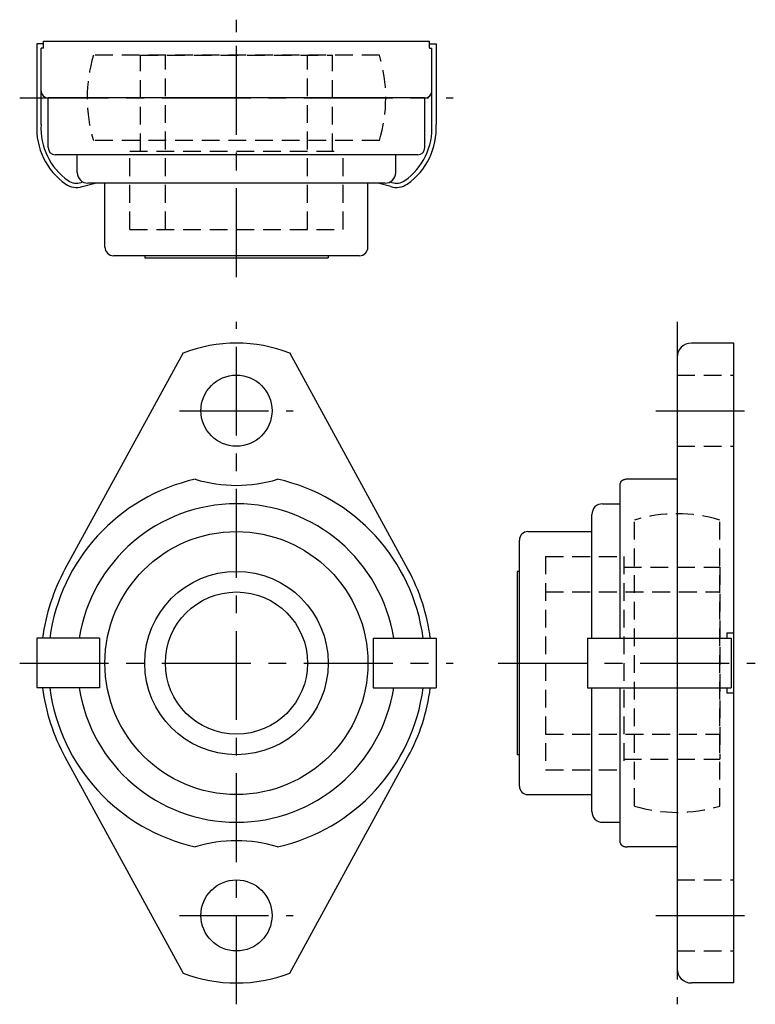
# Model space of a CAD drawing. Extents: x -31 to 73, y -48 to 91.
import ezdxf

# ---------------------------------------------------------------- set-up
doc = ezdxf.new("R2010")
doc.units = 0
doc.header["$LTSCALE"] = 10
doc.linetypes.add('CENTER', pattern=[2, 1.25, -0.25, 0.25, -0.25])
doc.linetypes.add('HIDDEN', pattern=[0.375, 0.25, -0.125])
doc.layers.get('0').update_dxf_attribs({"linetype": 'CONTINUOUS'})
doc.layers.add('CENTER', color=1, linetype='CENTER')
doc.layers.add('HIDDEN', color=3, linetype='HIDDEN')

msp = doc.modelspace()

# ---------------------------------------------------------------- linework, layer by layer
for p, q in [((-27.17, 87.5), (27.17, 87.5)), ((-27.17, 86.5), (-27.17, 87.5)), ((27.17, 86.5), (27.17, 87.5)), ((-27.17, 86.5), (-27.5, 86.5)), ((27.17, 86.5), (27.5, 86.5)), ((26.5, 79.5), (-26.5, 79.5)), ((-26.5, 72.5), (-26.5, 79.5)), ((26.5, 72.5), (26.5, 79.5)), ((25.5, 71.5), (-25.5, 71.5)), ((-22.4, 69), (-22.4, 71.5)), ((22.4, 69), (22.4, 71.5)), ((20.9, 67.5), (-20.9, 67.5)), ((-18.5, 58.5), (-18.5, 67.5)), ((18.5, 58.5), (18.5, 67.5)), ((17.3, 57.3), (-17.3, 57.3)), ((-12.9, 57.3), (-12.9, 57)), ((-12.9, 57), (12.9, 57)), ((12.9, 57.3), (12.9, 57)), ((70, 45), (64, 45)), ((70, -45), (70, 45)), ((-7.5, 43.62), (-24.13, 13.19)), ((24.13, 13.19), (7.5, 43.62)), ((62, 43), (62, 3.5)), ((54, 3.5), (54, 25.28)), ((62, 25.86), (55, 25.86)), ((51.5, 22.4), (54, 22.4)), ((50, 3.5), (50, 20.9)), ((41, 18.5), (50, 18.5)), ((39.8, -17.3), (39.8, 17.3)), ((39.5, 12.9), (39.5, -12.9)), ((39.8, 12.9), (39.5, 12.9)), ((69, 4.25), (69.5, 4.25)), ((69, 4.25), (69, 3.5)), ((-28.1, 3.5), (-28.1, -3.5)), ((-19.25, 3.5), (-28.1, 3.5)), ((-19.25, 3.5), (-19.25, -3.5)), ((19.25, 3.5), (28.1, 3.5)), ((19.25, 3.5), (19.25, -3.5)), ((28.1, 3.5), (28.1, -3.5)), ((49.4, 3.5), (49.4, -3.5)), ((49.4, 3.5), (69.6, 3.5)), ((69.6, 3.5), (69.6, -3.5)), ((-19.25, -3.5), (-28.1, -3.5)), ((19.25, -3.5), (28.1, -3.5)), ((49.4, -3.5), (69.6, -3.5)), ((50, -20.9), (50, -3.5)), ((54, -25.28), (54, -3.5)), ((62, -3.5), (62, -43)), ((69, -3.5), (69, -4.25)), ((69.5, -4.25), (69, -4.25)), ((-24.13, -13.19), (-7.5, -43.62)), ((7.5, -43.62), (24.13, -13.19)), ((39.8, -12.9), (39.5, -12.9)), ((41, -18.5), (50, -18.5)), ((51.5, -22.4), (54, -22.4)), ((62, -25.86), (55, -25.86)), ((70, -45), (64, -45))]:
    msp.add_line(p, q)
at = {"linetype": 'CONTINUOUS'}
for p, q in [((-27.17, 87.1), (-28.1, 87.1)), ((-28.1, 87.1), (-28.1, 75.76)), ((-27.5, 75.76), (-27.5, 86.5)), ((27.17, 87.1), (28.1, 87.1)), ((27.5, 75.76), (27.5, 86.5)), ((28.1, 87.1), (28.1, 75.76)), ((-21.86, 67.6), (-21.6, 67.67)), ((-21.7, 67.02), (-19.89, 67.5)), ((21.7, 67.02), (19.89, 67.5)), ((21.86, 67.6), (21.6, 67.67))]:
    msp.add_line(p, q, dxfattribs=at)
for points in [[(55, 25.86), (54.92, 25.86), (54.83, 25.85), (54.75, 25.84), (54.67, 25.83), (54.6, 25.81), (54.53, 25.79), (54.47, 25.77), (54.41, 25.75), (54.36, 25.72), (54.31, 25.7), (54.26, 25.67), (54.22, 25.64), (54.17, 25.6), (54.14, 25.57), (54.1, 25.53), (54.08, 25.5), (54.05, 25.46), (54.04, 25.43), (54.02, 25.4), (54.01, 25.37), (54.01, 25.35), (54, 25.32), (54, 25.3), (54, 25.28)], [(69.5, 4.25), (69.52, 4.25), (69.54, 4.25), (69.56, 4.25), (69.58, 4.25), (69.6, 4.25), (69.63, 4.25), (69.65, 4.25), (69.67, 4.25), (69.69, 4.25), (69.71, 4.25), (69.73, 4.25), (69.75, 4.25), (69.77, 4.25), (69.79, 4.25), (69.81, 4.25), (69.83, 4.25), (69.86, 4.25), (69.88, 4.25), (69.9, 4.25), (69.92, 4.25), (69.94, 4.25), (69.96, 4.25), (69.98, 4.25), (70, 4.25)], [(70, -4.25), (69.98, -4.25), (69.96, -4.25), (69.94, -4.25), (69.92, -4.25), (69.9, -4.25), (69.88, -4.25), (69.86, -4.25), (69.83, -4.25), (69.81, -4.25), (69.79, -4.25), (69.77, -4.25), (69.75, -4.25), (69.73, -4.25), (69.71, -4.25), (69.69, -4.25), (69.67, -4.25), (69.65, -4.25), (69.63, -4.25), (69.6, -4.25), (69.58, -4.25), (69.56, -4.25), (69.54, -4.25), (69.52, -4.25), (69.5, -4.25)], [(54, -25.28), (54, -25.31), (54.01, -25.35), (54.02, -25.38), (54.03, -25.42), (54.05, -25.45), (54.07, -25.49), (54.1, -25.52), (54.13, -25.56), (54.16, -25.59), (54.2, -25.62), (54.23, -25.65), (54.28, -25.68), (54.32, -25.7), (54.36, -25.72), (54.41, -25.74), (54.46, -25.76), (54.51, -25.78), (54.56, -25.8), (54.62, -25.81), (54.68, -25.83), (54.75, -25.84), (54.83, -25.85), (54.91, -25.86), (55, -25.86)]]:
    msp.add_lwpolyline(points)
for centre, radius in [((0, 35.5), 5), ((0, 0), 18.5), ((0, 0), 12.9), ((0, 0), 10), ((0, -35.5), 5)]:
    msp.add_circle(centre, radius)
for centre, radius, start, end in [((-26.5, 80.5), 1, 180, 270), ((26.5, 80.5), 1, 270, 0), ((-25.5, 72.5), 1, 180, 270), ((25.5, 72.5), 1, 270, 0), ((-20.9, 69), 1.5, 180, 270), ((20.9, 69), 1.5, 270, 0), ((-17.3, 58.5), 1.2, 180, 270), ((17.3, 58.5), 1.2, 270, 0), ((17.3, 58.5), 1.2, 270, 0), ((0, 24), 21, 69.0752, 110.9248), ((64, 43), 2, 90, 180), ((0, 0), 26.5, 102.6343, 172.4105), ((0, 45), 20, 253.1532, 286.8468), ((0, 0), 26.5, 7.5895, 77.3657), ((0, 0), 22.4, 8.9893, 171.0107), ((51.5, 20.9), 1.5, 90, 180), ((41, 17.3), 1.2, 90, 180), ((0, 0), 27.5, 151.339, 172.688), ((0, 0), 27.5, 7.312, 28.661), ((0, 0), 27.5, 187.312, 208.661), ((0, 0), 26.5, 187.5895, 257.3657), ((0, 0), 22.4, 188.9893, 351.0107), ((0, 0), 26.5, 282.6343, 352.4105), ((0, 0), 27.5, 331.339, 352.688), ((41, -17.3), 1.2, 180, 270), ((51.5, -20.9), 1.5, 180, 270), ((0, -45), 20, 73.1532, 106.8468), ((0, -24), 21, 249.0752, 290.9248), ((64, -43), 2, 180, 270)]:
    msp.add_arc(centre, radius, start, end)
for centre, radius, start, end in [((-18.51, 75.24), 9.6, 176.9125, 235), ((-18.51, 75.24), 9, 176.7067, 235), ((18.51, 75.24), 9, 305, 3.2933), ((18.51, 75.24), 9.6, 305, 3.0875), ((-22.5, 69.55), 2.05, 235, 288.274), ((22.5, 69.55), 2.05, 251.726, 305), ((-22.5, 69.55), 2.65, 235, 287.4807), ((22.5, 69.55), 2.65, 252.5193, 305)]:
    msp.add_arc(centre, radius, start, end, dxfattribs=at)
at = {"layer": 'CENTER'}
for p, q in [((0, 54.3), (0, 90.5)), ((0, 88.74), (0, 90.5)), ((-30.5, 79.5), (30.5, 79.5)), ((0, -48), (0, 48)), ((62, 48), (62, -48)), ((-8, 35.5), (8, 35.5)), ((59, 35.5), (73, 35.5)), ((-30.5, 0), (30.5, 0)), ((36.8, 0), (73, 0)), ((-8, -35.5), (8, -35.5)), ((59, -35.5), (73, -35.5))]:
    msp.add_line(p, q, dxfattribs=at)
at = {"layer": 'HIDDEN'}
for p, q in [((20.12, 85.5), (-20.12, 85.5)), ((-13.5, 85.5), (13.5, 85.5)), ((-13.5, 72), (-13.5, 85.5)), ((-10, 61), (-10, 85.5)), ((10, 61), (10, 85.5)), ((13.5, 72), (13.5, 85.5)), ((20.12, 73.5), (-20.12, 73.5)), ((-15, 72), (15, 72)), ((-15, 61), (-15, 72)), ((15, 61), (15, 72)), ((-15, 61), (15, 61)), ((62, 40.5), (70, 40.5)), ((62, 30.5), (70, 30.5)), ((56, -20.12), (56, 20.12)), ((68, -20.12), (68, 20.12)), ((43.5, 15), (43.5, -15)), ((43.5, 15), (54.5, 15)), ((54.5, 15), (54.5, -15)), ((54.5, 13.5), (68, 13.5)), ((68, 13.5), (68, -13.5)), ((43.5, 10), (68, 10)), ((43.5, -10), (68, -10)), ((54.5, -13.5), (68, -13.5)), ((43.5, -15), (54.5, -15)), ((62, -30.5), (70, -30.5)), ((62, -40.5), (70, -40.5))]:
    msp.add_line(p, q, dxfattribs=at)
for centre, start, end in [((0, 79.5), 163.3985, 196.6015), ((0, 79.5), 343.3985, 16.6015), ((62, 0), 73.3985, 106.6015), ((62, 0), 253.3985, 286.6015)]:
    msp.add_arc(centre, 21, start, end, dxfattribs=at)

doc.saveas('drawing.dxf')
